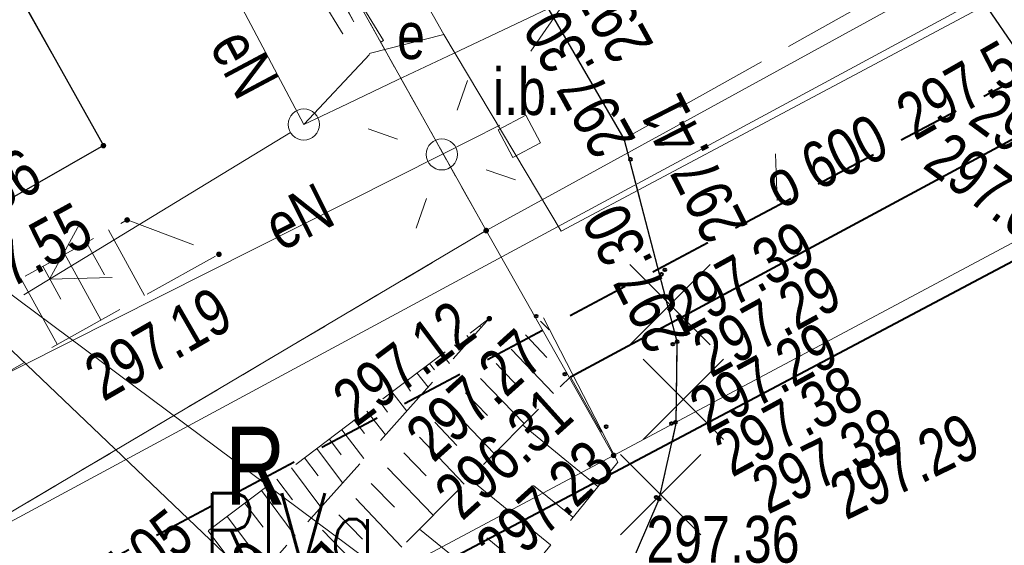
# Model space of a CAD drawing. Header units: metres. Extents: x 7437415 to 7437762, y 5556624 to 5556902.
# Tile 40 of 47: x 7437676 to 7437691, y 5556772 to 5556780. Entities that reach past the tile are written whole.
import ezdxf
from ezdxf.enums import TextEntityAlignment as Align

# ---------------------------------------------------------------- set-up
doc = ezdxf.new("R2010")
doc.units = ezdxf.units.M
doc.header["$MEASUREMENT"] = 0
for name, pattern in [('BUBZ01-500', [1.75, 1.25, -0.5]), ('EGBU01-500', [1, 0.5, -0.5]), ('KTCR02-500', [1.5, 1, -0.5]), ('KTJZ01-500', [2, 1.5, -0.5])]:
    doc.linetypes.add(name, pattern=pattern)
doc.layers.get('0').update_dxf_attribs({"color": 250, "lineweight": 5})
for name, color, linetype, lineweight in [('203-Punkt załamania granicy działki nie stabilizowany', 7, 'Continuous', 5), ('510-Podpora jednosłupowa symb.-STPOW', 7, 'Continuous', 5), ('515-Latarnia-SEPOW', 7, 'Continuous', 5), ('ARCH_0', 7, 'Continuous', 13), ('BUBZ01', 250, 'Continuous', 5), ('BUIB02_01', 250, 'Continuous', 5), ('BUIB05_01', 250, 'Continuous', 5), ('D_opis trasy', 7, 'Continuous', 13), ('D_wymiary', 7, 'Continuous', 13), ('EGBD03', 250, 'Continuous', 5), ('EGBK02', 250, 'Continuous', 5), ('EGBP04_03', 250, 'Continuous', 5), ('EGBU01', 250, 'Continuous', 5), ('inna budowla (punkt)', 7, 'Continuous', 5), ('inna budowla (punkt)-Atr17', 7, 'Continuous', 5), ('KTJZ01', 250, 'Continuous', 5), ('KTKR01', 250, 'Continuous', 5), ('MPZP', 250, 'Continuous', 5), ('przewód elektroenergetyczny (linia)', 7, 'Continuous', 5), ('przewód elektroenergetyczny (linia)-Atr1', 7, 'Continuous', 5), ('przewód elektroenergetyczny niskiego napięcia (linia) - symbol', 7, 'Continuous', 5), ('punkt wysokościowy sztuczny', 7, 'Continuous', 5), ('RTPW01', 250, 'Continuous', 5), ('RTPW02', 250, 'Continuous', 5), ('rzedne dla projektanta', 250, 'Continuous', 5), ('SUPE', 250, 'Continuous', 5), ('SUPE04', 250, 'Continuous', 5), ('SUPE_01', 250, 'Continuous', 5), ('SUPT_01', 250, 'Continuous', 5), ('SUSM01', 250, 'Continuous', 5), ('SUSM04_01_E', 250, 'Continuous', 5), ('SUUS17_01_E', 250, 'Continuous', 5), ('szafa elektroenergetyczna (punkt)', 7, 'Continuous', 5), ('Warstwa 14', 250, 'Continuous', 5)]:
    doc.layers.add(name, color=color, linetype=linetype, lineweight=lineweight)
doc.styles.add('ROMANS', font='arial.ttf', dxfattribs={"width": 0.8})
doc.styles.get("Standard").update_dxf_attribs({"font": 'txt.shx', "width": 0.75})
doc.styles.add('Style-Arial Narrow', font='ARIALN.TTF')
doc.dimstyles.new('1-500', dxfattribs={"dimscale": 10, "dimtxt": 0.2, "dimasz": 0.07, "dimexe": 0, "dimexo": 0, "dimgap": 0.05, "dimtad": 1, "dimdec": 1, "dimzin": 0, "dimtxsty": 'ROMANS', "dimblk": 'ARCHTICK', "dimcen": 0.1, "dimclrt": 256, "dimadec": 0, "dimazin": 0, "dimtfac": 0.666667, "dimtdec": 1, "dimtofl": 0, "dimtmove": 1, "dimatfit": 2, "dimfxl": 0, "dimtolj": 1, "dimtzin": 0, "dimarcsym": 0})

# ---------------------------------------------------------------- blocks, each defined once
blk = doc.blocks.new('IB12')
at = {"color": 0, "linetype": 'Continuous', "lineweight": 13, "ltscale": 10}
for p, q in [((-2.5, -2.5), (-2.5, 2.5)), ((-2.5, 2.5), (2.5, 2.5)), ((2.5, -2.5), (2.5, 2.5)), ((-2.5, -2.5), (2.5, -2.5))]:
    blk.add_line(p, q, dxfattribs=at)
blk = doc.blocks.new('PE04')
at = {"color": 0, "linetype": 'Continuous', "lineweight": 13, "ltscale": 10}
for p, q in [((46.5, 0), (37.84, 5)), ((6.5, 0), (0, 0)), ((6.5, 0), (16.5, 0)), ((16.5, 0), (26.5, 0)), ((26.5, 0), (36.5, 0)), ((36.5, 0), (46.5, 0)), ((46.5, 0), (37.84, -5)), ((46.5, 0), (50, 0))]:
    blk.add_line(p, q, dxfattribs=at)
blk = doc.blocks.new('US18')
at = {"color": 0, "linetype": 'Continuous', "lineweight": 13, "ltscale": 10}
for p, q in [((-5, -2.5), (-5, 2.5)), ((-5, 2.5), (5, 2.5)), ((5, -2.5), (5, 2.5)), ((-5, -2.5), (5, -2.5))]:
    blk.add_line(p, q, dxfattribs=at)
blk = doc.blocks.new('203')
at = {"layer": '203-Punkt załamania granicy działki nie stabilizowany', "linetype": 'Continuous', "lineweight": 13}
h = blk.add_hatch(color=96, dxfattribs=at)
edge = h.paths.add_edge_path()
edge.add_arc((0, 0), 0.45, 0, 360)
blk = doc.blocks.new('PW02')
at = {"layer": 'punkt wysokościowy sztuczny', "linetype": 'Continuous', "lineweight": 13}
h = blk.add_hatch(color=0, dxfattribs=at)
edge = h.paths.add_edge_path()
edge.add_arc((0, 0), 0.45, 0, 360)
blk = doc.blocks.new('515')
at = {"layer": '515-Latarnia-SEPOW', "color": 0, "linetype": 'Continuous', "lineweight": 13}
for p, q in [((0, 7.5), (0, 12.5)), ((-12.5, 0), (-7.5, 0)), ((7.5, 0), (12.5, 0)), ((0, -12.5), (0, -7.5))]:
    blk.add_line(p, q, dxfattribs=at)
blk = doc.blocks.new('510')
at = {"layer": '510-Podpora jednosłupowa symb.-STPOW', "color": 0, "linetype": 'Continuous', "lineweight": 13}
blk.add_circle((0, 0), 2.5, dxfattribs=at)
blk = doc.blocks.new('SUUS17_01')
at = {"color": 250, "linetype": 'Continuous', "lineweight": 13}
blk.add_wipeout([(-0.5, 0.25), (0.5, 0.25), (0.5, -0.25), (-0.5, -0.25)], dxfattribs=at).dxf.layer = 'SUUS17_01_E'
blk = doc.blocks.new('SUPE04')
at = {"layer": 'SUPE04', "color": 1, "linetype": 'Continuous', "lineweight": 13}
blk.add_line((5.25, 0), (0.25, 0), dxfattribs=at)
at = {"layer": 'SUPE04', "color": 1, "linetype": 'Continuous', "lineweight": 13, "flags": 128}
blk.add_lwpolyline([(3.9, 0.5), (4.766, 0), (3.9, -0.5)], dxfattribs=at)
blk = doc.blocks.new('wyci')
at = {"color": 1, "linetype": 'Continuous', "lineweight": 13, "flags": 128}
for points in [[(4544150.203, 5410499.556), (4544147.627, 5410502.133)], [(4544147.627, 5410499.556), (4544150.203, 5410502.133)]]:
    blk.add_lwpolyline(points, dxfattribs=at)
blk = doc.blocks.new('TerminatorOpen')
at = {"color": 0, "linetype": 'ByBlock', "lineweight": -2}
for q in [(-1, 0.5), (-1, 0), (-1, -0.5)]:
    blk.add_line((0, 0), q, dxfattribs=at)
blk = doc.blocks.new('*D59')
at = {"layer": 'D_wymiary', "color": 0, "lineweight": -2}
blk.add_line((7437671.179, 5556778.956), (7437682.496, 5556768.161), dxfattribs=at)
at = {"layer": 'Defpoints', "color": 0}
for p in [(7437671.179, 5556778.956), (7437682.756, 5556767.913)]:
    blk.add_point(p, dxfattribs=at)
at = {"layer": 'D_wymiary', "color": 0, "lineweight": -2, "xscale": 0.36, "yscale": 0.36, "zscale": 0.36, "rotation": 316.3543416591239}
blk.add_blockref('TerminatorOpen', (7437682.756, 5556767.913), dxfattribs=at)
at = {"layer": 'D_wymiary', "insert": (7437681.019, 5556770.666), "char_height": 0.72, "attachment_point": 5, "rotation": 316.3543, "style": 'Style-Arial Narrow'}
blk.add_mtext('R16,00', dxfattribs=at)

msp = doc.modelspace()

# ---------------------------------------------------------------- linework, layer by layer
at = {"layer": 'BUBZ01', "color": 7, "linetype": 'BUBZ01-500', "lineweight": 13, "flags": 128}
for points in [[(7437645.4, 5556777.22), (7437646.3, 5556776.53), (7437654.12, 5556764.26), (7437666.36, 5556770.95), (7437677.29, 5556776.98), (7437678.76, 5556776.43), (7437667.36, 5556770.08), (7437653.89, 5556763.04), (7437645.18, 5556776.52), (7437645.4, 5556777.22)], [(7437669.56, 5556761.45), (7437665.84, 5556761.7), (7437678.49, 5556768.51), (7437684.39, 5556774.47), (7437685.15, 5556773.1), (7437682.26, 5556769.55), (7437678.76, 5556766.36), (7437669.56, 5556761.45)]]:
    msp.add_lwpolyline(points, close=True, dxfattribs=at)
at = {"layer": 'BUBZ01', "color": 7, "linetype": 'Continuous', "lineweight": 13, "flags": 128}
for points in [[(7437676.99, 5556776.82), (7437677.57, 5556775.77)], [(7437676.64, 5556776.62), (7437676.93, 5556776.1)], [(7437676.29, 5556776.43), (7437676.87, 5556775.38)], [(7437675.94, 5556776.24), (7437676.23, 5556775.71)], [(7437675.59, 5556776.04), (7437676.17, 5556774.99)], [(7437682.94, 5556775.28), (7437682.95, 5556775.27)], [(7437683.91, 5556775.36), (7437684.05, 5556775.22)], [(7437682.73, 5556775.13), (7437682.79, 5556775.06)], [(7437683.67, 5556775.14), (7437684.01, 5556774.78)], [(7437682.53, 5556774.98), (7437682.58, 5556774.93)], [(7437683.44, 5556774.91), (7437684.12, 5556774.2)], [(7437682.33, 5556774.83), (7437682.45, 5556774.68)], [(7437682.13, 5556774.68), (7437682.21, 5556774.58)], [(7437683.2, 5556774.68), (7437683.54, 5556774.32)], [(7437681.93, 5556774.53), (7437682.11, 5556774.3)], [(7437682.95, 5556774.44), (7437683.65, 5556773.72)], [(7437681.73, 5556774.38), (7437681.83, 5556774.24)], [(7437681.53, 5556774.23), (7437681.77, 5556773.92)], [(7437682.71, 5556774.21), (7437683.06, 5556773.85)], [(7437681.33, 5556774.08), (7437681.46, 5556773.9)], [(7437682.47, 5556773.97), (7437683.17, 5556773.24)], [(7437681.13, 5556773.92), (7437681.43, 5556773.54)], [(7437680.93, 5556773.77), (7437681.09, 5556773.56)], [(7437682.22, 5556773.74), (7437682.57, 5556773.37)], [(7437684.83, 5556772.71), (7437683.62, 5556773.7)], [(7437680.73, 5556773.62), (7437681.08, 5556773.16)], [(7437681.97, 5556773.5), (7437682.69, 5556772.75)], [(7437680.53, 5556773.47), (7437680.72, 5556773.22)], [(7437680.13, 5556773.17), (7437680.35, 5556772.88)], [(7437680.33, 5556773.32), (7437680.74, 5556772.77)], [(7437681.72, 5556773.25), (7437682.08, 5556772.88)], [(7437679.92, 5556773.01), (7437680.39, 5556772.38)], [(7437681.46, 5556773.01), (7437682.19, 5556772.25)], [(7437679.69, 5556772.83), (7437679.94, 5556772.5)], [(7437681.2, 5556772.76), (7437681.57, 5556772.38)], [(7437684.07, 5556771.78), (7437682.77, 5556772.84)], [(7437684.43, 5556772.22), (7437683.8, 5556772.73)], [(7437679.44, 5556772.65), (7437679.98, 5556771.92)], [(7437679.17, 5556772.45), (7437679.47, 5556772.06)], [(7437680.95, 5556772.52), (7437681.69, 5556771.74)], [(7437678.89, 5556772.23), (7437679.52, 5556771.4)], [(7437680.68, 5556772.26), (7437681.06, 5556771.87)], [(7437678.59, 5556772), (7437678.92, 5556771.56)], [(7437680.42, 5556772.01), (7437681.18, 5556771.22)], [(7437683.36, 5556770.9), (7437681.97, 5556772.03)], [(7437683.72, 5556771.34), (7437683.05, 5556771.89)]]:
    msp.add_lwpolyline(points, dxfattribs=at)
at = {"layer": 'BUIB02_01', "color": 7, "linetype": 'Continuous', "lineweight": 13}
msp.add_line((7437683.96, 5556775.41), (7437685.15, 5556773.1), dxfattribs=at)
at = {"layer": 'BUIB05_01', "color": 7, "linetype": 'Continuous', "lineweight": 40, "flags": 128}
msp.add_lwpolyline([(7437684.39, 5556774.47), (7437693.92, 5556779.59)], dxfattribs=at)
at = {"layer": 'EGBD03', "color": 96, "linetype": 'Continuous', "lineweight": 13, "flags": 128}
for points in [[(7437685.08, 5556773.21), (7437736.16, 5556800.44)], [(7437683.04, 5556776.81), (7437717.56, 5556795.74)], [(7437656.77, 5556761.25), (7437683.04, 5556776.81)], [(7437685.08, 5556773.21), (7437683.04, 5556776.81)], [(7437685.08, 5556773.21), (7437658.07, 5556758.81)]]:
    msp.add_lwpolyline(points, dxfattribs=at)
at = {"layer": 'EGBU01', "color": 96, "linetype": 'EGBU01-500', "lineweight": 13, "flags": 128}
for points in [[(7437656.77, 5556761.25), (7437683.04, 5556776.81)], [(7437683.04, 5556776.81), (7437656.77, 5556761.25)]]:
    msp.add_lwpolyline(points, dxfattribs=at)
at = {"layer": 'KTKR01', "color": 7, "linetype": 'Continuous', "lineweight": 30, "flags": 128}
for points in [[(7437690.49, 5556781.22), (7437692.09, 5556778.89), (7437693.65, 5556777.51), (7437695.76, 5556776.41), (7437697.78, 5556776.19), (7437699.42, 5556776.48), (7437701.28, 5556777.09), (7437709.87, 5556781.76), (7437711.59, 5556783.66), (7437712.21, 5556785.35), (7437712.13, 5556787.63), (7437711.44, 5556790.12), (7437709.44, 5556793.77)], [(7437680.52, 5556765.9), (7437682.12, 5556767.23), (7437683.43, 5556768.68), (7437684.475, 5556769.98), (7437685.3, 5556771.32), (7437685.81, 5556772.51), (7437686.085, 5556773.72), (7437686.1, 5556775.03), (7437685.25, 5556778.28)]]:
    msp.add_lwpolyline(points, dxfattribs=at)
at = {"layer": 'przewód elektroenergetyczny (linia)', "color": 1, "linetype": 'Continuous', "lineweight": 13, "flags": 128}
for points in [[(7437680.12, 5556778.51), (7437679.13, 5556780.37), (7437680.39, 5556781.15), (7437680.92, 5556780.15)], [(7437656.87, 5556765.21), (7437682.33, 5556778.03), (7437683.26, 5556778.5)]]:
    msp.add_lwpolyline(points, dxfattribs=at)
at = {"layer": 'rzedne dla projektanta', "color": 7, "linetype": 'Continuous', "lineweight": 40}
for centre in [(7437685.25, 5556778.28), (7437685.35, 5556777.95), (7437685.9, 5556776.18), (7437685.85, 5556776.11), (7437683.84, 5556775.44), (7437686.03, 5556774.99), (7437686.1, 5556775.03), (7437684.3, 5556774.51), (7437684.96, 5556773.67), (7437686.01, 5556773.72), (7437686.07, 5556773.74), (7437685.76, 5556772.54), (7437685.81, 5556772.51)]:
    msp.add_circle(centre, 0.0225, dxfattribs=at)
at = {"layer": 'SUPE_01', "color": 1, "linetype": 'Continuous', "lineweight": 13, "flags": 128}
msp.add_lwpolyline([(7437682.36, 5556779.95), (7437684.24, 5556776.8), (7437692.06, 5556780.97), (7437690.86, 5556785.72), (7437695.24, 5556789.39), (7437696.68, 5556787.2), (7437700.07, 5556789.23)], dxfattribs=at)
at = {"layer": 'Warstwa 14', "color": 7, "linetype": 'Continuous', "lineweight": 13}
msp.add_line((7437687.699, 5556777.29), (7437687.675, 5556778.041), dxfattribs=at)

# ---------------------------------------------------------------- block references
at = {"layer": 'ARCH_0', "lineweight": 30, "xscale": 0.5, "yscale": 0.5, "zscale": 0.5}
for p in [(5165611.526, 2851525.202), (5165611.74, 2851523.684), (5165611.376, 2851522.158)]:
    msp.add_blockref('wyci', p, dxfattribs=at)
at = {"layer": 'EGBP04_03', "color": 96, "linetype": 'Continuous', "lineweight": 13, "xscale": 0.1, "yscale": 0.1, "zscale": 0.1}
for p in [(7437683.04, 5556776.81), (7437685.08, 5556773.21)]:
    msp.add_blockref('203', p, dxfattribs=at)
at = {"layer": 'inna budowla (punkt)', "color": 7, "linetype": 'Continuous', "lineweight": 13, "xscale": 0.09999999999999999, "yscale": 0.09999999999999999, "zscale": 0.09999999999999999, "rotation": 27.646}
msp.add_blockref('IB12', (7437683.57, 5556778.32), dxfattribs=at)
at = {"layer": 'przewód elektroenergetyczny niskiego napięcia (linia) - symbol', "color": 1, "linetype": 'Continuous', "lineweight": 13, "xscale": 0.1, "yscale": 0.1, "zscale": 0.1, "rotation": 25.386}
msp.add_blockref('PE04', (7437680.12, 5556778.51), dxfattribs=at)
at = {"layer": 'RTPW02', "color": 7, "linetype": 'Continuous', "lineweight": 13, "xscale": 0.1, "yscale": 0.1, "zscale": 0.1}
for p in [(7437676.91, 5556778.17), (7437677.29, 5556776.98), (7437678.76, 5556776.43), (7437683.09, 5556775.4)]:
    msp.add_blockref('PW02', p, dxfattribs=at)
at = {"layer": 'SUPE04', "color": 1, "linetype": 'Continuous', "lineweight": 13, "rotation": 211.3079999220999}
msp.add_blockref('SUPE04', (7437680.12, 5556778.51), dxfattribs=at)
at = {"layer": 'SUSM04_01_E', "color": 7, "linetype": 'Continuous', "lineweight": 13, "xscale": 0.1, "yscale": 0.1, "zscale": 0.1}
for p in [(7437680.12, 5556778.51), (7437682.33, 5556778.03)]:
    msp.add_blockref('510', p, dxfattribs=at)
at = {"layer": 'szafa elektroenergetyczna (punkt)', "color": 7, "linetype": 'Continuous', "lineweight": 13, "xscale": 0.1, "yscale": 0.1, "zscale": 0.1, "rotation": 301.54}
msp.add_blockref('US18', (7437680.92, 5556780.15), dxfattribs=at)

# ---------------------------------------------------------------- texts
at = {"layer": 'D_opis trasy', "insert": (7437673.062, 5556775.408), "char_height": 1.2, "attachment_point": 4, "rotation": 298.304, "line_spacing_factor": 0.85, "style": 'Style-Arial Narrow'}
msp.add_mtext('PL\\Pkm 0+180.54', dxfattribs=at)
at = {"layer": 'EGBK02', "color": 96, "linetype": 'Continuous', "lineweight": 30, "width": 0.8}
msp.add_text('RIVa', height=1.25, dxfattribs=at).set_placement((7437678.482, 5556772.607), align=Align.TOP_LEFT)
at = {"layer": 'EGBU01', "color": 96, "linetype": 'Continuous', "lineweight": 30, "insert": (7437678.862, 5556772.422), "char_height": 1.25, "attachment_point": 7, "line_spacing_factor": 0.6}
msp.add_mtext('\\FWORKING_1250;\\H1x;\\W0.8;R', dxfattribs=at)
at = {"layer": 'inna budowla (punkt)-Atr17', "color": 7, "insert": (7437683.15, 5556778.65), "char_height": 0.75, "attachment_point": 7, "line_spacing_factor": 0.6}
msp.add_mtext('\\FWORKING_1250;\\H1x;\\W0.8;i.b.', dxfattribs=at)
at = {"layer": 'przewód elektroenergetyczny (linia)-Atr1', "color": 1, "char_height": 0.75, "line_spacing_factor": 0.6}
for insert, attachment_point, rotation in [((7437679.26, 5556780.12), 1, 298.024), ((7437679.752, 5556776.457), 7, 26.727)]:
    msp.add_mtext('\\FWORKING_1250;\\H1x;\\W0.8;eN', dxfattribs=dict(at, insert=insert, attachment_point=attachment_point, rotation=rotation))
at = {"layer": 'RTPW01', "color": 7, "linetype": 'Continuous', "lineweight": 13, "char_height": 0.75, "attachment_point": 7, "line_spacing_factor": 0.6}
for s, insert, rotation in [('\\FWORKING_1250;\\H1x;\\W0.8;297.56', (7437673.853, 5556776.293), 29.578), ('\\FWORKING_1250;\\H1x;\\W0.8;297.55', (7437674.651, 5556775.441), 28.824), ('\\FWORKING_1250;\\H1x;\\W0.8;297.19', (7437676.915, 5556774.053), 29.942), ('\\FWORKING_1250;\\H1x;\\W0.8;297.12', (7437680.97, 5556773.65), 36.813), ('\\FWORKING_1250;\\H1x;\\W0.8;297.05', (7437676.485, 5556770.284), 38.267), ('\\FWORKING_1250;\\H1x;\\W0.8;296.79', (7437678.169, 5556769.567), 49.168)]:
    msp.add_mtext(s, dxfattribs=dict(at, insert=insert, rotation=rotation))
at = {"layer": 'rzedne dla projektanta', "color": 7, "linetype": 'Continuous', "lineweight": 0, "char_height": 0.75, "attachment_point": 7, "line_spacing_factor": 0.6}
for s, insert, rotation in [('\\FWORKING_1250;\\H1x;\\W0.8; 297.31', (7437685.854, 5556779.593), 118.9033), ('\\FWORKING_1250;\\H1x;\\W0.8; 297.30', (7437685.569, 5556778.071), 118.9033), ('\\FWORKING_1250;\\H1x;\\W0.8; 297.54', (7437689.717, 5556778.123), 29.7349), ('\\FWORKING_1250;\\H1x;\\W0.8; 297.73', (7437690.543, 5556778.663), 323.6199), ('\\FWORKING_1250;\\H1x;\\W0.8; 297.41', (7437687.356, 5556776.682), 116.8854), ('\\FWORKING_1250;\\H1x;\\W0.8; 297.62', (7437689.824, 5556777.952), 323.6199), ('\\FWORKING_1250;\\H1x;\\W0.8; 297.30', (7437686.442, 5556774.925), 116.8854), ('\\FWORKING_1250;\\H1x;\\W0.8; 297.39', (7437686.029, 5556775.036), 28.7998), ('\\FWORKING_1250;\\H1x;\\W0.8; 297.29', (7437686.45, 5556774.329), 28.7998), ('\\FWORKING_1250;\\H1x;\\W0.8; 297.29', (7437686.393, 5556773.425), 28.6124), ('\\FWORKING_1250;\\H1x;\\W0.8; 297.27', (7437682.036, 5556772.92), 42.036), ('\\FWORKING_1250;\\H1x;\\W0.8; 297.38', (7437686.788, 5556772.734), 28.6124), ('\\FWORKING_1250;\\H1x;\\W0.8; 296.31', (7437682.496, 5556771.99), 42.036), ('\\FWORKING_1250;\\H1x;\\W0.8; 297.38', (7437687.358, 5556772.151), 25.9871), ('\\FWORKING_1250;\\H1x;\\W0.8; 297.29', (7437688.606, 5556772.057), 25.9871), ('\\FWORKING_1250;\\H1x;\\W0.8; 297.23', (7437683.156, 5556771.15), 42.036)]:
    msp.add_mtext(s, dxfattribs=dict(at, insert=insert, rotation=rotation))
at = {"layer": 'rzedne dla projektanta', "color": 7, "linetype": 'Continuous', "lineweight": 0, "insert": (7437685.382, 5556771.481), "char_height": 0.75, "attachment_point": 7, "line_spacing_factor": 0.6}
msp.add_mtext('\\FWORKING_1250;\\H1x;\\W0.8; 297.36', dxfattribs=at)
at = {"layer": 'Warstwa 14', "color": 7, "linetype": 'Continuous', "lineweight": 13, "insert": (7437687.745, 5556777.131), "char_height": 0.75, "attachment_point": 7, "rotation": 26.3842, "line_spacing_factor": 0.6}
msp.add_mtext('\\FWORKING_1250;\\H1x;\\W0.8;o 600', dxfattribs=at)

# ---------------------------------------------------------------- dimensions: what is measured, and where the dimension line sits
at = {"layer": 'D_wymiary'}
dim = msp.add_radius_dim(center=(7437671.179, 5556778.956), mpoint=(7437682.756, 5556767.913), dimstyle='1-500', override={"dimscale": 1, "dimtxt": 0.72, "dimasz": 0.36, "dimexe": 0.18, "dimexo": 0.18, "dimgap": 0.36, "dimdec": 2, "dimzin": 3, "dimtxsty": 'Style-Arial Narrow', "dimblk": 'TerminatorOpen', "dimcen": 0.36, "dimtdec": 2, "dimtofl": 1, "dimtmove": 0, "dimatfit": 1, "dimfrac": 2, "dimtolj": 0, "dimtzin": 3}, dxfattribs=at)
dim.commit()
dim.dimension.update_dxf_attribs({"geometry": '*D59', "text_midpoint": (7437680.471, 5556770.092), "dimtype": 164})

# ---------------------------------------------------------------- next in the draw order: block references
at = {"layer": 'SUUS17_01_E', "color": 7, "linetype": 'Continuous', "lineweight": 13, "rotation": 301.7277382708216}
msp.add_blockref('SUUS17_01', (7437681.17, 5556779.63), dxfattribs=at)

# ---------------------------------------------------------------- next in the draw order: linework, layer by layer
at = {"layer": 'BUBZ01', "color": 7, "linetype": 'BUBZ01-500', "lineweight": 13, "flags": 128}
msp.add_lwpolyline([(7437640.018, 5556785.654), (7437638.515, 5556784.867), (7437643.11, 5556775.98), (7437642.9, 5556771.37), (7437643.65, 5556768.72), (7437650.54, 5556757.5), (7437653.18, 5556756.46), (7437670.11, 5556765.04), (7437677.9, 5556769.59), (7437683.09, 5556775.4), (7437676.3, 5556770.28), (7437669.43, 5556766.05), (7437652.3, 5556759.37), (7437651.48, 5556760.11), (7437645.17, 5556771.48), (7437645.18, 5556776.52), (7437645.4, 5556777.22), (7437640.018, 5556785.654)], close=True, dxfattribs=at)
at = {"layer": 'BUIB02_01', "color": 212, "linetype": 'Continuous', "lineweight": 40, "flags": 128}
msp.add_lwpolyline([(7437631.582, 5556743.722), (7437658.25, 5556758.524), (7437681.414, 5556770.995), (7437736.328, 5556800.083), (7437739.446, 5556801.87)], dxfattribs=at)
at = {"layer": 'D_opis trasy', "flags": 128}
msp.add_lwpolyline([(7437684.009, 5556769.397), (7437666.301, 5556782.59)], dxfattribs=at)
at = {"layer": 'EGBD03', "color": 96, "linetype": 'Continuous', "lineweight": 13, "flags": 128}
msp.add_lwpolyline([(7437669.449, 5556801.068), (7437683.04, 5556776.81)], dxfattribs=at)
at = {"layer": 'EGBU01', "color": 96, "linetype": 'EGBU01-500', "lineweight": 13, "flags": 128}
for points in [[(7437683.04, 5556776.81), (7437669.449, 5556801.068)], [(7437669.449, 5556801.068), (7437683.04, 5556776.81)]]:
    msp.add_lwpolyline(points, dxfattribs=at)
at = {"layer": 'KTJZ01', "color": 7, "linetype": 'KTJZ01-500', "lineweight": 13, "flags": 128}
msp.add_lwpolyline([(7437487.24, 5556665.88), (7437500.01, 5556668.65), (7437509.93, 5556671.34), (7437514.81, 5556672.66), (7437528.54, 5556677.57), (7437546.18, 5556685.08), (7437562.31, 5556693.39), (7437575.78, 5556700.17), (7437584.6, 5556705.2), (7437599.33, 5556712.79), (7437607.41, 5556717.03), (7437624.22, 5556725.75), (7437636.91, 5556731.79), (7437639.91, 5556733.3), (7437648.13, 5556737.1), (7437664.08, 5556744.94), (7437674.41, 5556750.47), (7437695.47, 5556762.01), (7437726.23, 5556778.98), (7437745.592, 5556790.579), (7437740.524, 5556799.89), (7437726.071, 5556794.065), (7437721.424, 5556793.261), (7437718.653, 5556793.684), (7437716.454, 5556794.853), (7437714.78, 5556796.65), (7437713.44, 5556798.18), (7437704.05, 5556814.76), (7437696.46, 5556806.77), (7437698.53, 5556806.84), (7437700.74, 5556806.26), (7437702.79, 5556804.94), (7437704.06, 5556803.16), (7437709.44, 5556793.77), (7437711.44, 5556790.12), (7437712.13, 5556787.63), (7437712.21, 5556785.35), (7437711.59, 5556783.66), (7437709.87, 5556781.76), (7437701.28, 5556777.09), (7437699.42, 5556776.48), (7437697.78, 5556776.19), (7437695.76, 5556776.41), (7437693.65, 5556777.51), (7437692.09, 5556778.89), (7437690.49, 5556781.22), (7437685.25, 5556778.28), (7437686.1, 5556775.03), (7437686.085, 5556773.72), (7437685.81, 5556772.51), (7437685.3, 5556771.32), (7437684.475, 5556769.98), (7437683.43, 5556768.68), (7437682.12, 5556767.23), (7437680.52, 5556765.9), (7437679.609, 5556765.424), (7437667.4, 5556758.73), (7437656.58, 5556752.94), (7437646.03, 5556747.24), (7437635.04, 5556741.31), (7437625.46, 5556735.97), (7437617.31, 5556731.03), (7437610.73, 5556727.32), (7437599.83, 5556721.28), (7437592.56, 5556717.41), (7437581.48, 5556711.39), (7437572.19, 5556706.38), (7437570.63, 5556705.57), (7437559.43, 5556699.57), (7437555.27, 5556697.37), (7437547.58, 5556693.6), (7437542.1, 5556690.99), (7437536.78, 5556688.64), (7437527.13, 5556684.56), (7437524.75, 5556685.69), (7437522.99, 5556687.15), (7437521.44, 5556689.45), (7437520.46, 5556691.39), (7437515.43, 5556689.51), (7437516.09, 5556686.202), (7437515.98, 5556684.5), (7437514.73, 5556681.38), (7437513.55, 5556680.28), (7437512.1, 5556679.32), (7437507.87, 5556678.13), (7437498.81, 5556675.82), (7437492.9, 5556674.29)], dxfattribs=at)
msp.add_lwpolyline([(7437651.362, 5556791.595), (7437643.343, 5556787.396), (7437648.19, 5556778.92), (7437655.57, 5556765.98), (7437663.42, 5556770.45), (7437676.91, 5556778.17), (7437675.01, 5556781.56), (7437675.11, 5556782.48), (7437675.77, 5556783.33), (7437676.52, 5556783.95), (7437677.46, 5556784.41), (7437678.43, 5556784.63), (7437679.46, 5556784.67), (7437680.43, 5556784.44), (7437681.37, 5556784), (7437682.16, 5556783.33), (7437682.81, 5556782.48), (7437676.39, 5556793.29), (7437676.47, 5556792.28), (7437676.31, 5556791.28), (7437675.94, 5556790.63), (7437669.49, 5556786.95), (7437667.38, 5556785.74), (7437666.84, 5556785.69), (7437666.12, 5556785.98), (7437665.59, 5556786.48), (7437665.01, 5556787.22), (7437659.73, 5556784.21), (7437660.45, 5556782.43), (7437660.37, 5556781.39), (7437659.91, 5556780.53), (7437659.17, 5556779.86), (7437658.32, 5556779.31), (7437657.39, 5556778.94), (7437656.43, 5556778.75), (7437655.43, 5556778.78), (7437654.49, 5556779.27), (7437654.02, 5556779.96), (7437653.79, 5556780.41), (7437650.9, 5556787.87), (7437650.22, 5556789.76), (7437651.87, 5556790.71), (7437651.362, 5556791.595)], close=True, dxfattribs=at)
at = {"layer": 'KTKR01', "color": 7, "linetype": 'Continuous', "lineweight": 30, "flags": 128}
msp.add_lwpolyline([(7437685.25, 5556778.28), (7437682.81, 5556782.48), (7437682.16, 5556783.33), (7437681.37, 5556784), (7437680.43, 5556784.44), (7437679.46, 5556784.67), (7437678.43, 5556784.63), (7437677.46, 5556784.41), (7437676.52, 5556783.95), (7437675.77, 5556783.33), (7437675.11, 5556782.48), (7437675.01, 5556781.56), (7437676.91, 5556778.17), (7437663.42, 5556770.45), (7437655.57, 5556765.98), (7437650.54, 5556774.83), (7437648.19, 5556778.92), (7437643.343, 5556787.396)], dxfattribs=at)
at = {"layer": 'MPZP', "color": 212, "linetype": 'KTCR02-500', "lineweight": 40, "flags": 128}
msp.add_lwpolyline([(7437738.295, 5556803.984), (7437715.191, 5556791.784), (7437661.349, 5556763.226), (7437574.511, 5556717.006), (7437530.05, 5556696.506), (7437525.798, 5556698.029), (7437514.19, 5556719.761)], dxfattribs=at)
at = {"layer": 'przewód elektroenergetyczny (linia)', "color": 1, "linetype": 'Continuous', "lineweight": 13, "flags": 128}
msp.add_lwpolyline([(7437669.175, 5556800.924), (7437680.92, 5556780.15)], dxfattribs=at)
at = {"layer": 'SUPE', "color": 1, "linetype": 'Continuous', "lineweight": 13, "flags": 128}
msp.add_lwpolyline([(7437681.17, 5556779.63), (7437680.12, 5556778.51)], dxfattribs=at)
at = {"layer": 'SUPE_01', "color": 1, "linetype": 'Continuous', "lineweight": 13, "flags": 128}
msp.add_lwpolyline([(7437670.79, 5556800.48), (7437682.36, 5556779.95), (7437681.168, 5556779.647)], dxfattribs=at)
at = {"layer": 'SUPT_01', "color": 30, "linetype": 'Continuous', "lineweight": 13, "flags": 128}
msp.add_lwpolyline([(7437624.834, 5556744.449), (7437654.2, 5556760.54), (7437665.43, 5556766.7), (7437672.97, 5556770.83), (7437672.97, 5556770.83), (7437705.49, 5556788.37), (7437705.49, 5556788.37), (7437729.04, 5556801.46), (7437729.04, 5556801.46), (7437737.403, 5556805.623)], dxfattribs=at)

# ---------------------------------------------------------------- next in the draw order: block references
at = {"layer": 'SUSM01', "color": 7, "linetype": 'Continuous', "lineweight": 13, "xscale": 0.1, "yscale": 0.1, "zscale": 0.1, "rotation": 250.855}
msp.add_blockref('515', (7437682.33, 5556778.03), dxfattribs=at)

# ---------------------------------------------------------------- next in the draw order: texts
at = {"layer": 'SUUS17_01_E', "color": 7, "linetype": 'Continuous', "lineweight": 13, "insert": (7437681.614, 5556779.546), "char_height": 0.75, "attachment_point": 7, "line_spacing_factor": 0.6}
msp.add_mtext('\\FWORKING;\\H1x;\\W0.8;e', dxfattribs=at)

doc.saveas('drawing.dxf')
